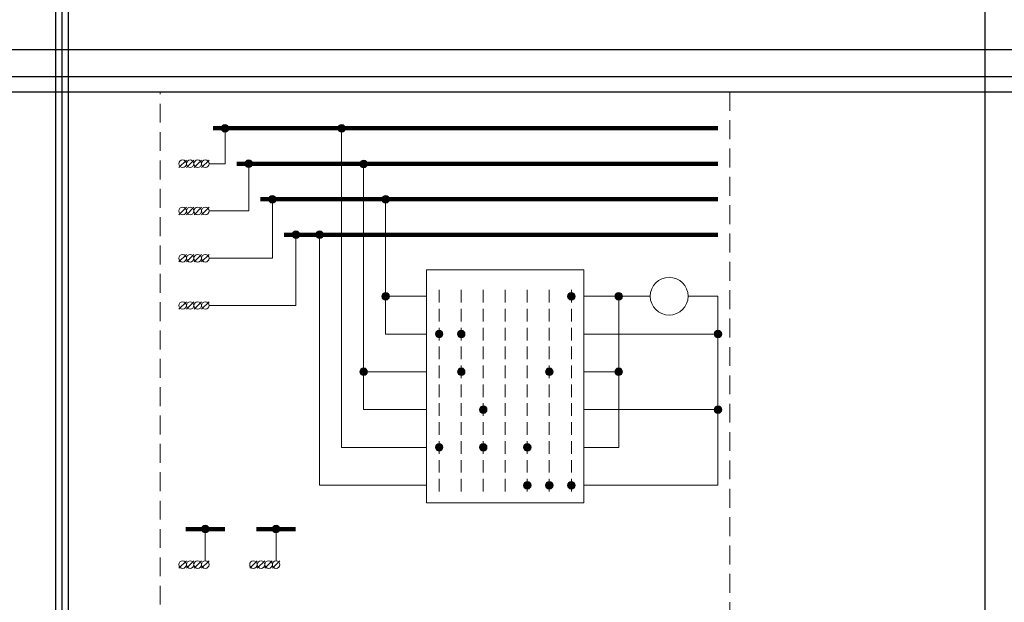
# Model space of a CAD drawing. Header units: millimetres. Extents: x 0 to 1680, y 0 to 297.
# Tile 4 of 11: x 209 to 417, y 174 to 297. Entities that reach past the tile are written whole.
import ezdxf

# ---------------------------------------------------------------- set-up
doc = ezdxf.new("R2010")
doc.units = ezdxf.units.MM
for name, pattern in [('K5LT32769', [0]), ('K5LT_DASHED', [6, 4, -2]), ('K5LT_REINFORCED', [0]), ('K5LT_THIN', [0]), ('K5LT_THIN_INCLUDED_TO_HATCHING', [0])]:
    doc.linetypes.add(name, pattern=pattern)
doc.layers.add('Блок', color=7, linetype='Continuous')

# ---------------------------------------------------------------- blocks, each defined once
blk = doc.blocks.new('U20')
at = {"linetype": 'K5LT_DASHED', "lineweight": 18}
for p, q in [((238.24, 281.74), (358.91, 281.74)), ((238.24, 71.22), (238.24, 281.74)), ((358.91, 281.74), (358.91, 71.22)), ((358.91, 71.22), (238.24, 71.22))]:
    blk.add_line(p, q, dxfattribs=at)
blk = doc.blocks.new('U74')
blk.add_hatch(color=256).paths.add_polyline_path([(252.83, 274.03), (252.59, 274.59), (252.03, 274.83), (251.46, 274.59), (251.23, 274.03), (251.46, 273.46), (252.03, 273.23), (252.59, 273.46)])
at = {"linetype": 'K5LT_THIN', "lineweight": 18}
for start, end in [(0, 180), (180, 0)]:
    blk.add_arc((252.03, 274.03), 0.8, start, end, dxfattribs=at)
blk = doc.blocks.new('U75')
blk.add_hatch(color=256).paths.add_polyline_path([(257.83, 266.52), (257.59, 267.08), (257.03, 267.32), (256.46, 267.08), (256.23, 266.52), (256.46, 265.95), (257.03, 265.72), (257.59, 265.95)])
at = {"linetype": 'K5LT_THIN', "lineweight": 18}
for start, end in [(0, 180), (180, 0)]:
    blk.add_arc((257.03, 266.52), 0.8, start, end, dxfattribs=at)
blk = doc.blocks.new('U76')
blk.add_hatch(color=256).paths.add_polyline_path([(262.83, 259.01), (262.59, 259.57), (262.03, 259.81), (261.46, 259.57), (261.23, 259.01), (261.46, 258.44), (262.03, 258.21), (262.59, 258.44)])
at = {"linetype": 'K5LT_THIN', "lineweight": 18}
for start, end in [(0, 180), (180, 0)]:
    blk.add_arc((262.03, 259.01), 0.8, start, end, dxfattribs=at)
blk = doc.blocks.new('U77')
blk.add_hatch(color=256).paths.add_polyline_path([(267.83, 251.5), (267.59, 252.07), (267.03, 252.3), (266.46, 252.07), (266.23, 251.5), (266.46, 250.94), (267.03, 250.7), (267.59, 250.94)])
at = {"linetype": 'K5LT_THIN', "lineweight": 18}
for start, end in [(0, 180), (180, 0)]:
    blk.add_arc((267.03, 251.5), 0.8, start, end, dxfattribs=at)
blk = doc.blocks.new('U78')
at = {"linetype": 'K5LT_THIN', "lineweight": 18}
blk.add_line((245.44, 255.73), (247.02, 257.31), dxfattribs=at)
for start, end in [(0, 180), (180, 0)]:
    blk.add_arc((246.23, 256.52), 0.8, start, end, dxfattribs=at)
blk = doc.blocks.new('U79')
at = {"linetype": 'K5LT_THIN', "lineweight": 18}
blk.add_line((245.44, 265.73), (247.02, 267.31), dxfattribs=at)
for start, end in [(0, 180), (180, 0)]:
    blk.add_arc((246.23, 266.52), 0.8, start, end, dxfattribs=at)
blk = doc.blocks.new('U80')
at = {"linetype": 'K5LT_THIN', "lineweight": 18}
blk.add_line((245.44, 245.73), (247.02, 247.31), dxfattribs=at)
for start, end in [(0, 180), (180, 0)]:
    blk.add_arc((246.23, 246.52), 0.8, start, end, dxfattribs=at)
blk = doc.blocks.new('U81')
at = {"linetype": 'K5LT_THIN', "lineweight": 18}
blk.add_line((245.44, 235.73), (247.02, 237.31), dxfattribs=at)
for start, end in [(0, 180), (180, 0)]:
    blk.add_arc((246.23, 236.52), 0.8, start, end, dxfattribs=at)
blk = doc.blocks.new('U82')
at = {"linetype": 'K5LT_THIN', "lineweight": 18}
blk.add_line((247.04, 265.73), (248.62, 267.31), dxfattribs=at)
for start, end in [(0, 180), (180, 0)]:
    blk.add_arc((247.83, 266.52), 0.8, start, end, dxfattribs=at)
blk = doc.blocks.new('U83')
at = {"linetype": 'K5LT_THIN', "lineweight": 18}
blk.add_line((247.04, 255.73), (248.62, 257.31), dxfattribs=at)
for start, end in [(0, 180), (180, 0)]:
    blk.add_arc((247.83, 256.52), 0.8, start, end, dxfattribs=at)
blk = doc.blocks.new('U84')
at = {"linetype": 'K5LT_THIN', "lineweight": 18}
blk.add_line((247.04, 245.73), (248.62, 247.31), dxfattribs=at)
for start, end in [(0, 180), (180, 0)]:
    blk.add_arc((247.83, 246.52), 0.8, start, end, dxfattribs=at)
blk = doc.blocks.new('U85')
at = {"linetype": 'K5LT_THIN', "lineweight": 18}
blk.add_line((247.04, 235.73), (248.62, 237.31), dxfattribs=at)
for start, end in [(0, 180), (180, 0)]:
    blk.add_arc((247.83, 236.52), 0.8, start, end, dxfattribs=at)
blk = doc.blocks.new('U86')
at = {"linetype": 'K5LT_THIN', "lineweight": 18}
blk.add_line((243.84, 265.73), (245.42, 267.31), dxfattribs=at)
for start, end in [(0, 180), (180, 0)]:
    blk.add_arc((244.63, 266.52), 0.8, start, end, dxfattribs=at)
blk = doc.blocks.new('U87')
at = {"linetype": 'K5LT_THIN', "lineweight": 18}
blk.add_line((243.84, 255.73), (245.42, 257.31), dxfattribs=at)
for start, end in [(0, 180), (180, 0)]:
    blk.add_arc((244.63, 256.52), 0.8, start, end, dxfattribs=at)
blk = doc.blocks.new('U88')
at = {"linetype": 'K5LT_THIN', "lineweight": 18}
blk.add_line((243.84, 245.73), (245.42, 247.31), dxfattribs=at)
for start, end in [(0, 180), (180, 0)]:
    blk.add_arc((244.63, 246.52), 0.8, start, end, dxfattribs=at)
blk = doc.blocks.new('U89')
at = {"linetype": 'K5LT_THIN', "lineweight": 18}
blk.add_line((243.84, 235.73), (245.42, 237.31), dxfattribs=at)
for start, end in [(0, 180), (180, 0)]:
    blk.add_arc((244.63, 236.52), 0.8, start, end, dxfattribs=at)
blk = doc.blocks.new('U90')
blk.add_hatch(color=256).paths.add_polyline_path([(248.63, 189.21), (248.39, 189.78), (247.83, 190.01), (247.26, 189.78), (247.03, 189.21), (247.26, 188.65), (247.83, 188.41), (248.39, 188.65)])
at = {"linetype": 'K5LT_THIN', "lineweight": 18}
for start, end in [(0, 180), (180, 0)]:
    blk.add_arc((247.83, 189.21), 0.8, start, end, dxfattribs=at)
blk = doc.blocks.new('U91')
blk.add_hatch(color=256).paths.add_polyline_path([(263.63, 189.21), (263.39, 189.78), (262.83, 190.01), (262.26, 189.78), (262.03, 189.21), (262.26, 188.65), (262.83, 188.41), (263.39, 188.65)])
at = {"linetype": 'K5LT_THIN', "lineweight": 18}
for start, end in [(0, 180), (180, 0)]:
    blk.add_arc((262.83, 189.21), 0.8, start, end, dxfattribs=at)
blk = doc.blocks.new('U92')
at = {"linetype": 'K5LT_THIN', "lineweight": 18}
blk.add_line((260.44, 180.91), (262.02, 182.49), dxfattribs=at)
for start, end in [(0, 180), (180, 0)]:
    blk.add_arc((261.23, 181.7), 0.8, start, end, dxfattribs=at)
blk = doc.blocks.new('U93')
at = {"linetype": 'K5LT_THIN', "lineweight": 18}
blk.add_line((245.44, 180.91), (247.02, 182.49), dxfattribs=at)
for start, end in [(0, 180), (180, 0)]:
    blk.add_arc((246.23, 181.7), 0.8, start, end, dxfattribs=at)
blk = doc.blocks.new('U94')
at = {"linetype": 'K5LT_THIN', "lineweight": 18}
blk.add_line((247.04, 180.91), (248.62, 182.49), dxfattribs=at)
for start, end in [(0, 180), (180, 0)]:
    blk.add_arc((247.83, 181.7), 0.8, start, end, dxfattribs=at)
blk = doc.blocks.new('U95')
at = {"linetype": 'K5LT_THIN', "lineweight": 18}
blk.add_line((262.04, 180.91), (263.62, 182.49), dxfattribs=at)
for start, end in [(0, 180), (180, 0)]:
    blk.add_arc((262.83, 181.7), 0.8, start, end, dxfattribs=at)
blk = doc.blocks.new('U96')
at = {"linetype": 'K5LT_THIN', "lineweight": 18}
blk.add_line((243.84, 180.91), (245.42, 182.49), dxfattribs=at)
for start, end in [(0, 180), (180, 0)]:
    blk.add_arc((244.63, 181.7), 0.8, start, end, dxfattribs=at)
blk = doc.blocks.new('U97')
at = {"linetype": 'K5LT_THIN', "lineweight": 18}
blk.add_line((258.84, 180.91), (260.42, 182.49), dxfattribs=at)
for start, end in [(0, 180), (180, 0)]:
    blk.add_arc((259.63, 181.7), 0.8, start, end, dxfattribs=at)
blk = doc.blocks.new('U441')
blk.add_hatch(color=256).paths.add_polyline_path([(336.2, 222.49), (335.97, 223.05), (335.4, 223.29), (334.84, 223.05), (334.6, 222.49), (334.84, 221.92), (335.4, 221.69), (335.97, 221.92)])
at = {"linetype": 'K5LT_THIN_INCLUDED_TO_HATCHING', "lineweight": 18}
for start, end in [(0, 180), (180, 0)]:
    blk.add_arc((335.4, 222.49), 0.8, start, end, dxfattribs=at)
blk = doc.blocks.new('U442')
blk.add_hatch(color=256).paths.add_polyline_path([(336.2, 238.49), (335.97, 239.05), (335.4, 239.29), (334.84, 239.05), (334.6, 238.49), (334.84, 237.92), (335.4, 237.69), (335.97, 237.92)])
at = {"linetype": 'K5LT_THIN_INCLUDED_TO_HATCHING', "lineweight": 18}
for start, end in [(0, 180), (180, 0)]:
    blk.add_arc((335.4, 238.49), 0.8, start, end, dxfattribs=at)
blk = doc.blocks.new('U443')
at = {"linetype": 'K5LT32769', "lineweight": 18}
for p, q in [((342.07, 238.49), (338.07, 238.49)), ((354.07, 238.49), (350.07, 238.49))]:
    blk.add_line(p, q, dxfattribs=at)
for start, end in [(0, 180), (180, 0)]:
    blk.add_arc((346.07, 238.49), 4, start, end, dxfattribs=at)
blk = doc.blocks.new('U444')
blk.add_hatch(color=256).paths.add_polyline_path([(357.19, 230.49), (356.95, 231.05), (356.39, 231.29), (355.82, 231.05), (355.59, 230.49), (355.82, 229.92), (356.39, 229.69), (356.95, 229.92)])
at = {"linetype": 'K5LT_THIN_INCLUDED_TO_HATCHING', "lineweight": 18}
for start, end in [(0, 180), (180, 0)]:
    blk.add_arc((356.39, 230.49), 0.8, start, end, dxfattribs=at)
blk = doc.blocks.new('U445')
blk.add_hatch(color=256).paths.add_polyline_path([(357.19, 214.49), (356.95, 215.05), (356.39, 215.29), (355.82, 215.05), (355.59, 214.49), (355.82, 213.92), (356.39, 213.69), (356.95, 213.92)])
at = {"linetype": 'K5LT_THIN_INCLUDED_TO_HATCHING', "lineweight": 18}
for start, end in [(0, 180), (180, 0)]:
    blk.add_arc((356.39, 214.49), 0.8, start, end, dxfattribs=at)
blk = doc.blocks.new('U446')
blk.add_hatch(color=256).paths.add_polyline_path([(286.81, 238.49), (286.57, 239.05), (286.01, 239.29), (285.44, 239.05), (285.21, 238.49), (285.44, 237.92), (286.01, 237.69), (286.57, 237.92)])
at = {"linetype": 'K5LT_THIN_INCLUDED_TO_HATCHING', "lineweight": 18}
for start, end in [(0, 180), (180, 0)]:
    blk.add_arc((286.01, 238.49), 0.8, start, end, dxfattribs=at)
blk = doc.blocks.new('U447')
blk.add_hatch(color=256).paths.add_polyline_path([(282.15, 222.49), (281.92, 223.05), (281.35, 223.29), (280.79, 223.05), (280.55, 222.49), (280.79, 221.92), (281.35, 221.69), (281.92, 221.92)])
at = {"linetype": 'K5LT_THIN_INCLUDED_TO_HATCHING', "lineweight": 18}
for start, end in [(0, 180), (180, 0)]:
    blk.add_arc((281.35, 222.49), 0.8, start, end, dxfattribs=at)
blk = doc.blocks.new('U448')
at = {"linetype": 'K5LT_THIN', "lineweight": 18}
for p, q in [((294.69, 244.07), (328.03, 244.07)), ((294.69, 194.73), (294.69, 244.07)), ((328.03, 194.73), (328.03, 244.07)), ((297.36, 239.82), (297.36, 237.15)), ((302.03, 239.82), (302.03, 237.15)), ((306.69, 239.82), (306.69, 237.15)), ((311.36, 239.82), (311.36, 237.15)), ((316.03, 239.82), (316.03, 237.15)), ((320.69, 239.82), (320.69, 237.15)), ((325.36, 239.82), (325.36, 237.15)), ((290.69, 238.49), (294.69, 238.49)), ((332.03, 238.49), (328.03, 238.49)), ((297.36, 235.82), (297.36, 233.15)), ((302.03, 235.82), (302.03, 233.15)), ((306.69, 235.82), (306.69, 233.15)), ((311.36, 235.82), (311.36, 233.15)), ((316.03, 235.82), (316.03, 233.15)), ((320.69, 235.82), (320.69, 233.15)), ((325.36, 235.82), (325.36, 233.15)), ((297.36, 231.82), (297.36, 229.15)), ((302.03, 231.82), (302.03, 229.15)), ((306.69, 231.82), (306.69, 229.15)), ((311.36, 231.82), (311.36, 229.15)), ((316.03, 231.82), (316.03, 229.15)), ((320.69, 231.82), (320.69, 229.15)), ((325.36, 231.82), (325.36, 229.15)), ((290.69, 230.49), (294.69, 230.49)), ((332.04, 230.49), (328.03, 230.49)), ((297.36, 227.82), (297.36, 225.15)), ((302.03, 227.82), (302.03, 225.15)), ((306.69, 227.82), (306.69, 225.15)), ((311.36, 227.82), (311.36, 225.15)), ((316.03, 227.82), (316.03, 225.15)), ((320.69, 227.82), (320.69, 225.15)), ((325.36, 227.82), (325.36, 225.15)), ((297.36, 223.82), (297.36, 221.15)), ((302.03, 223.82), (302.03, 221.15)), ((306.69, 223.82), (306.69, 221.15)), ((311.36, 223.82), (311.36, 221.15)), ((316.03, 223.82), (316.03, 221.15)), ((320.69, 223.82), (320.69, 221.15)), ((325.36, 223.82), (325.36, 221.15)), ((290.69, 222.49), (294.69, 222.49)), ((332.04, 222.49), (328.03, 222.49)), ((297.36, 219.82), (297.36, 217.15)), ((302.03, 219.82), (302.03, 217.15)), ((306.69, 219.82), (306.69, 217.15)), ((311.36, 219.82), (311.36, 217.15)), ((316.03, 219.82), (316.03, 217.15)), ((320.69, 219.82), (320.69, 217.15)), ((325.36, 219.82), (325.36, 217.15)), ((297.36, 215.82), (297.36, 213.15)), ((302.03, 215.82), (302.03, 213.15)), ((306.69, 215.82), (306.69, 213.15)), ((311.36, 215.82), (311.36, 213.15)), ((316.03, 215.82), (316.03, 213.15)), ((320.69, 215.82), (320.69, 213.15)), ((325.36, 215.82), (325.36, 213.15)), ((290.69, 214.49), (294.69, 214.49)), ((332.04, 214.49), (328.03, 214.49)), ((297.36, 211.82), (297.36, 209.15)), ((302.03, 211.82), (302.03, 209.15)), ((306.69, 211.82), (306.69, 209.15)), ((311.36, 211.82), (311.36, 209.15)), ((316.03, 211.82), (316.03, 209.15)), ((320.69, 211.82), (320.69, 209.15)), ((325.36, 211.82), (325.36, 209.15)), ((290.69, 206.49), (294.69, 206.49)), ((297.36, 207.82), (297.36, 205.15)), ((302.03, 207.82), (302.03, 205.15)), ((306.69, 207.82), (306.69, 205.15)), ((311.36, 207.82), (311.36, 205.15)), ((316.03, 207.82), (316.03, 205.15)), ((320.69, 207.82), (320.69, 205.15)), ((325.36, 207.82), (325.36, 205.15)), ((332.04, 206.49), (328.03, 206.49)), ((297.36, 203.82), (297.36, 201.15)), ((302.03, 203.82), (302.03, 201.15)), ((306.69, 203.82), (306.69, 201.15)), ((311.36, 203.82), (311.36, 201.15)), ((316.03, 203.82), (316.03, 201.15)), ((320.69, 203.82), (320.69, 201.15)), ((325.36, 203.82), (325.36, 201.15)), ((290.69, 198.49), (294.69, 198.49)), ((297.36, 199.82), (297.36, 197.15)), ((302.03, 199.82), (302.03, 197.15)), ((306.69, 199.82), (306.69, 197.15)), ((311.36, 199.82), (311.36, 197.15)), ((316.03, 199.82), (316.03, 197.15)), ((320.69, 199.82), (320.69, 197.15)), ((325.36, 199.82), (325.36, 197.15)), ((332.04, 198.49), (328.03, 198.49)), ((294.69, 194.73), (328.03, 194.73))]:
    blk.add_line(p, q, dxfattribs=at)
blk = doc.blocks.new('U449')
blk.add_hatch(color=256).paths.add_polyline_path([(326.16, 238.49), (325.93, 239.05), (325.36, 239.29), (324.8, 239.05), (324.56, 238.49), (324.8, 237.92), (325.36, 237.69), (325.93, 237.92)])
at = {"linetype": 'K5LT_THIN_INCLUDED_TO_HATCHING', "lineweight": 18}
for start, end in [(0, 180), (180, 0)]:
    blk.add_arc((325.36, 238.49), 0.8, start, end, dxfattribs=at)
blk = doc.blocks.new('U450')
blk.add_hatch(color=256).paths.add_polyline_path([(298.16, 230.49), (297.93, 231.05), (297.36, 231.29), (296.8, 231.05), (296.56, 230.49), (296.8, 229.92), (297.36, 229.69), (297.93, 229.92)])
at = {"linetype": 'K5LT_THIN_INCLUDED_TO_HATCHING', "lineweight": 18}
for start, end in [(0, 180), (180, 0)]:
    blk.add_arc((297.36, 230.49), 0.8, start, end, dxfattribs=at)
blk = doc.blocks.new('U451')
blk.add_hatch(color=256).paths.add_polyline_path([(302.83, 230.49), (302.59, 231.05), (302.03, 231.29), (301.46, 231.05), (301.23, 230.49), (301.46, 229.92), (302.03, 229.69), (302.59, 229.92)])
at = {"linetype": 'K5LT_THIN_INCLUDED_TO_HATCHING', "lineweight": 18}
for start, end in [(0, 180), (180, 0)]:
    blk.add_arc((302.03, 230.49), 0.8, start, end, dxfattribs=at)
blk = doc.blocks.new('U452')
blk.add_hatch(color=256).paths.add_polyline_path([(302.83, 222.49), (302.59, 223.05), (302.03, 223.29), (301.46, 223.05), (301.23, 222.49), (301.46, 221.92), (302.03, 221.69), (302.59, 221.92)])
at = {"linetype": 'K5LT_THIN_INCLUDED_TO_HATCHING', "lineweight": 18}
for start, end in [(0, 180), (180, 0)]:
    blk.add_arc((302.03, 222.49), 0.8, start, end, dxfattribs=at)
blk = doc.blocks.new('U453')
blk.add_hatch(color=256).paths.add_polyline_path([(321.49, 222.49), (321.26, 223.05), (320.69, 223.29), (320.13, 223.05), (319.89, 222.49), (320.13, 221.92), (320.69, 221.69), (321.26, 221.92)])
at = {"linetype": 'K5LT_THIN_INCLUDED_TO_HATCHING', "lineweight": 18}
for start, end in [(0, 180), (180, 0)]:
    blk.add_arc((320.69, 222.49), 0.8, start, end, dxfattribs=at)
blk = doc.blocks.new('U454')
blk.add_hatch(color=256).paths.add_polyline_path([(307.49, 214.49), (307.26, 215.05), (306.69, 215.29), (306.13, 215.05), (305.89, 214.49), (306.13, 213.92), (306.69, 213.69), (307.26, 213.92)])
at = {"linetype": 'K5LT_THIN_INCLUDED_TO_HATCHING', "lineweight": 18}
for start, end in [(0, 180), (180, 0)]:
    blk.add_arc((306.69, 214.49), 0.8, start, end, dxfattribs=at)
blk = doc.blocks.new('U455')
blk.add_hatch(color=256).paths.add_polyline_path([(307.49, 206.49), (307.26, 207.05), (306.69, 207.29), (306.13, 207.05), (305.89, 206.49), (306.13, 205.92), (306.69, 205.69), (307.26, 205.92)])
at = {"linetype": 'K5LT_THIN_INCLUDED_TO_HATCHING', "lineweight": 18}
for start, end in [(0, 180), (180, 0)]:
    blk.add_arc((306.69, 206.49), 0.8, start, end, dxfattribs=at)
blk = doc.blocks.new('U456')
blk.add_hatch(color=256).paths.add_polyline_path([(298.16, 206.49), (297.93, 207.05), (297.36, 207.29), (296.8, 207.05), (296.56, 206.49), (296.8, 205.92), (297.36, 205.69), (297.93, 205.92)])
at = {"linetype": 'K5LT_THIN_INCLUDED_TO_HATCHING', "lineweight": 18}
for start, end in [(0, 180), (180, 0)]:
    blk.add_arc((297.36, 206.49), 0.8, start, end, dxfattribs=at)
blk = doc.blocks.new('U457')
blk.add_hatch(color=256).paths.add_polyline_path([(316.83, 206.49), (316.59, 207.05), (316.03, 207.29), (315.46, 207.05), (315.23, 206.49), (315.46, 205.92), (316.03, 205.69), (316.59, 205.92)])
at = {"linetype": 'K5LT_THIN_INCLUDED_TO_HATCHING', "lineweight": 18}
for start, end in [(0, 180), (180, 0)]:
    blk.add_arc((316.03, 206.49), 0.8, start, end, dxfattribs=at)
blk = doc.blocks.new('U458')
blk.add_hatch(color=256).paths.add_polyline_path([(316.83, 198.49), (316.59, 199.05), (316.03, 199.29), (315.46, 199.05), (315.23, 198.49), (315.46, 197.92), (316.03, 197.69), (316.59, 197.92)])
at = {"linetype": 'K5LT_THIN_INCLUDED_TO_HATCHING', "lineweight": 18}
for start, end in [(0, 180), (180, 0)]:
    blk.add_arc((316.03, 198.49), 0.8, start, end, dxfattribs=at)
blk = doc.blocks.new('U459')
blk.add_hatch(color=256).paths.add_polyline_path([(321.49, 198.49), (321.26, 199.05), (320.69, 199.29), (320.13, 199.05), (319.89, 198.49), (320.13, 197.92), (320.69, 197.69), (321.26, 197.92)])
at = {"linetype": 'K5LT_THIN_INCLUDED_TO_HATCHING', "lineweight": 18}
for start, end in [(0, 180), (180, 0)]:
    blk.add_arc((320.69, 198.49), 0.8, start, end, dxfattribs=at)
blk = doc.blocks.new('U460')
blk.add_hatch(color=256).paths.add_polyline_path([(326.16, 198.49), (325.93, 199.05), (325.36, 199.29), (324.8, 199.05), (324.56, 198.49), (324.8, 197.92), (325.36, 197.69), (325.93, 197.92)])
at = {"linetype": 'K5LT_THIN_INCLUDED_TO_HATCHING', "lineweight": 18}
for start, end in [(0, 180), (180, 0)]:
    blk.add_arc((325.36, 198.49), 0.8, start, end, dxfattribs=at)
blk = doc.blocks.new('U461')
blk.add_hatch(color=256).paths.add_polyline_path([(272.83, 251.5), (272.59, 252.07), (272.03, 252.3), (271.46, 252.07), (271.23, 251.5), (271.46, 250.94), (272.03, 250.7), (272.59, 250.94)])
at = {"linetype": 'K5LT_THIN_INCLUDED_TO_HATCHING', "lineweight": 18}
for start, end in [(0, 180), (180, 0)]:
    blk.add_arc((272.03, 251.5), 0.8, start, end, dxfattribs=at)
blk = doc.blocks.new('U462')
blk.add_hatch(color=256).paths.add_polyline_path([(277.49, 273.99), (277.26, 274.56), (276.69, 274.79), (276.13, 274.56), (275.89, 273.99), (276.13, 273.43), (276.69, 273.19), (277.26, 273.43)])
at = {"linetype": 'K5LT_THIN_INCLUDED_TO_HATCHING', "lineweight": 18}
for start, end in [(0, 180), (180, 0)]:
    blk.add_arc((276.69, 273.99), 0.8, start, end, dxfattribs=at)
blk = doc.blocks.new('U463')
blk.add_hatch(color=256).paths.add_polyline_path([(282.16, 266.49), (281.93, 267.05), (281.36, 267.29), (280.8, 267.05), (280.56, 266.49), (280.8, 265.92), (281.36, 265.69), (281.93, 265.92)])
at = {"linetype": 'K5LT_THIN_INCLUDED_TO_HATCHING', "lineweight": 18}
for start, end in [(0, 180), (180, 0)]:
    blk.add_arc((281.36, 266.49), 0.8, start, end, dxfattribs=at)
blk = doc.blocks.new('U464')
blk.add_hatch(color=256).paths.add_polyline_path([(286.81, 259.01), (286.57, 259.58), (286.01, 259.81), (285.44, 259.58), (285.21, 259.01), (285.44, 258.45), (286.01, 258.21), (286.57, 258.45)])
at = {"linetype": 'K5LT_THIN_INCLUDED_TO_HATCHING', "lineweight": 18}
for start, end in [(0, 180), (180, 0)]:
    blk.add_arc((286.01, 259.01), 0.8, start, end, dxfattribs=at)
blk = doc.blocks.new('U489')
at = {"linetype": 'K5LT_THIN', "lineweight": 18}
blk.add_line((242.24, 180.91), (243.82, 182.49), dxfattribs=at)
for start, end in [(0, 180), (180, 0)]:
    blk.add_arc((243.03, 181.7), 0.8, start, end, dxfattribs=at)
blk = doc.blocks.new('U490')
at = {"linetype": 'K5LT_THIN', "lineweight": 18}
blk.add_line((257.24, 180.91), (258.82, 182.49), dxfattribs=at)
for start, end in [(0, 180), (180, 0)]:
    blk.add_arc((258.03, 181.7), 0.8, start, end, dxfattribs=at)
blk = doc.blocks.new('U491')
at = {"linetype": 'K5LT_THIN', "lineweight": 18}
blk.add_line((242.24, 235.73), (243.82, 237.31), dxfattribs=at)
for start, end in [(0, 180), (180, 0)]:
    blk.add_arc((243.03, 236.52), 0.8, start, end, dxfattribs=at)
blk = doc.blocks.new('U492')
at = {"linetype": 'K5LT_THIN', "lineweight": 18}
blk.add_line((242.24, 245.73), (243.82, 247.31), dxfattribs=at)
for start, end in [(0, 180), (180, 0)]:
    blk.add_arc((243.03, 246.52), 0.8, start, end, dxfattribs=at)
blk = doc.blocks.new('U493')
at = {"linetype": 'K5LT_THIN', "lineweight": 18}
blk.add_line((242.24, 255.73), (243.82, 257.31), dxfattribs=at)
for start, end in [(0, 180), (180, 0)]:
    blk.add_arc((243.03, 256.52), 0.8, start, end, dxfattribs=at)
blk = doc.blocks.new('U494')
at = {"linetype": 'K5LT_THIN', "lineweight": 18}
blk.add_line((242.24, 265.73), (243.82, 267.31), dxfattribs=at)
for start, end in [(0, 180), (180, 0)]:
    blk.add_arc((243.03, 266.52), 0.8, start, end, dxfattribs=at)

msp = doc.modelspace()

# ---------------------------------------------------------------- linework, layer by layer
at = {"linetype": 'K5LT_REINFORCED', "lineweight": 100}
for p, q in [((249.53, 274.03), (356.39, 274.03)), ((254.53, 266.52), (356.39, 266.52)), ((259.53, 259.01), (356.39, 259.01)), ((264.53, 251.5), (356.39, 251.5)), ((243.69, 189.21), (251.96, 189.21)), ((258.69, 189.21), (266.96, 189.21))]:
    msp.add_line(p, q, dxfattribs=at)
at = {"linetype": 'K5LT_THIN', "lineweight": 18}
for p, q in [((252.03, 266.52), (252.03, 274.03)), ((276.69, 273.99), (276.69, 206.49)), ((248.63, 266.52), (252.03, 266.52)), ((257.03, 256.52), (257.03, 266.52)), ((281.36, 266.49), (281.36, 214.49)), ((262.03, 246.52), (262.03, 259.01)), ((286.01, 258.98), (286.01, 230.49)), ((248.63, 256.52), (257.03, 256.52)), ((267.03, 236.52), (267.03, 251.5)), ((272.03, 251.47), (272.03, 198.49)), ((248.63, 246.52), (262.03, 246.52)), ((290.69, 238.49), (286.01, 238.49)), ((332.03, 238.49), (338.07, 238.49)), ((335.4, 238.49), (335.4, 206.49)), ((354.07, 238.49), (356.39, 238.49)), ((356.39, 198.49), (356.39, 238.49)), ((248.63, 236.52), (267.03, 236.52)), ((290.69, 230.49), (285.99, 230.49)), ((332.04, 230.49), (356.39, 230.49)), ((290.69, 222.49), (281.35, 222.49)), ((332.04, 222.49), (335.4, 222.49)), ((290.69, 214.49), (281.36, 214.49)), ((332.04, 214.49), (356.39, 214.49)), ((290.69, 206.49), (276.69, 206.49)), ((332.04, 206.49), (335.4, 206.49)), ((290.69, 198.49), (272.02, 198.49)), ((332.04, 198.49), (356.39, 198.49)), ((247.83, 182.5), (247.83, 189.21)), ((262.83, 182.5), (262.83, 189.21))]:
    msp.add_line(p, q, dxfattribs=at)
at = {"layer": 'Блок'}
for p, direction in [((216.17, 265.14), (0, 1)), ((217.5, 283.83), (0, 1)), ((218.83, 265.14), (0, 1)), ((413, 291.54), (0, 1)), ((830, 290.67), (1, 0)), ((830, 290.67), (1, 0)), ((-269.18, 284.95), (1, 0)), ((-269.18, 284.95), (1, 0)), ((3576.17, 281.74), (1, 0))]:
    msp.add_xline(p, direction, dxfattribs=at)

# ---------------------------------------------------------------- block references
for name in ['U20', 'U74', 'U462', 'U494', 'U86', 'U79', 'U82', 'U75', 'U463', 'U76', 'U464', 'U493', 'U87', 'U78', 'U83', 'U77', 'U461', 'U492', 'U88', 'U80', 'U84', 'U448', 'U443', 'U446', 'U449', 'U442', 'U491', 'U89', 'U81', 'U85', 'U450', 'U451', 'U444', 'U447', 'U452', 'U453', 'U441', 'U454', 'U445', 'U456', 'U455', 'U457', 'U458', 'U459', 'U460', 'U90', 'U91', 'U489', 'U96', 'U93', 'U94', 'U490', 'U97', 'U92', 'U95']:
    msp.add_blockref(name, (0, 0))

doc.saveas('drawing.dxf')
